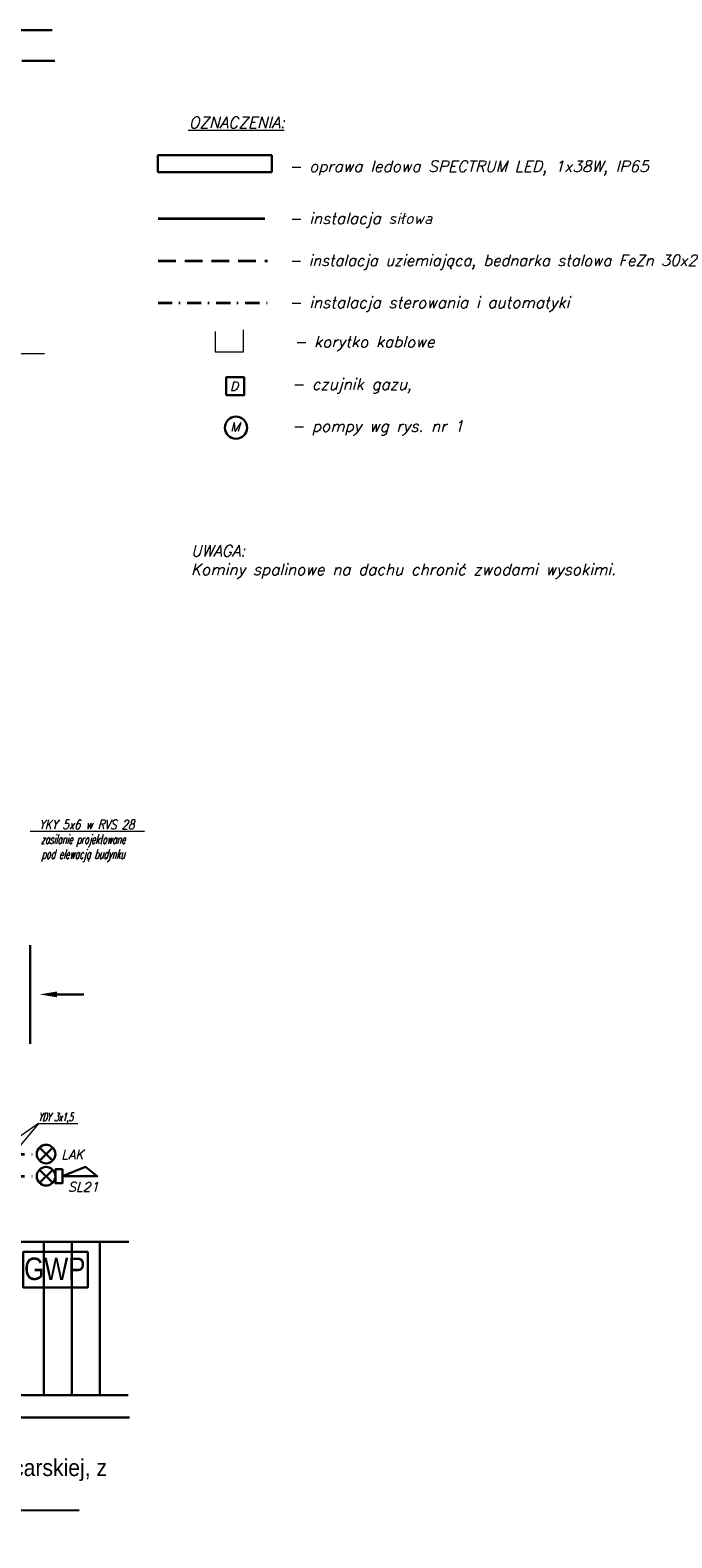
# Model space of a CAD drawing. Header units: millimetres. Extents: x 3448 to 3790, y 468 to 738.
# Tile 6 of 6: x 3675 to 3790, y 468 to 737. Entities that reach past the tile are written whole.
import ezdxf
from ezdxf.enums import TextEntityAlignment as Align

# ---------------------------------------------------------------- set-up
doc = ezdxf.new("R2010")
doc.units = ezdxf.units.MM
for name, pattern in [('DASHDOT', [25.4, 12.7, -6.35, 0, -6.35]), ('DASHED', [181.05, 120.7, -60.35]), ('DASHED2', [9.525, 6.35, -3.175])]:
    doc.linetypes.add(name, pattern=pattern)
for name, color, linetype, lineweight in [('Opisy', 2, 'Continuous', 20), ('Przewody', 1, 'Continuous', 35), ('Symbole', 3, 'Continuous', 30), ('Ściany', 8, 'Continuous', 30)]:
    doc.layers.add(name, color=color, linetype=linetype, lineweight=lineweight)
doc.styles.add('opis_szachtow', font='ARIALN.TTF')
doc.styles.add('Romans', font='romans.shx', dxfattribs={"oblique": 15, "height": 2})
doc.styles.get("Standard").update_dxf_attribs({"font": 'arial.ttf'})

# ---------------------------------------------------------------- blocks, each defined once
blk = doc.blocks.new('OS')
at = {"layer": 'Symbole'}
for p, q in [((1225.72, 404.07), (1225.72, 407.14)), ((1225.72, 407.14), (1246.09, 407.14)), ((1246.09, 407.14), (1246.09, 404.07)), ((1225.72, 404.07), (1246.09, 404.07))]:
    blk.add_line(p, q, dxfattribs=at)
blk = doc.blocks.new('syrena')
at = {"layer": 'Symbole'}
for p, q in [((-71, 71), (71, -71)), ((-71, -71), (71, 71))]:
    blk.add_line(p, q, dxfattribs=at)
for points in [[(0, 175), (0, 550), (-100, 425)], [(-75, 175), (-75, 100), (75, 100), (75, 175)]]:
    blk.add_lwpolyline(points, close=True, dxfattribs=at)
blk.add_circle((0, 0), 100, dxfattribs=at)
blk = doc.blocks.new('opt')
at = {"layer": 'Symbole'}
for p, q in [((-71, 71), (71, -71)), ((-71, -71), (71, 71))]:
    blk.add_line(p, q, dxfattribs=at)
blk.add_circle((0, 0), 100, dxfattribs=at)

msp = doc.modelspace()

# ---------------------------------------------------------------- linework, layer by layer
at = {"layer": 'Opisy'}
for p, q in [((3708.39, 682.82), (3708.39, 679.2)), ((3713.46, 679.2), (3713.46, 683.11)), ((3708.39, 679.2), (3713.46, 679.2))]:
    msp.add_line(p, q, dxfattribs=at)
at = {"layer": 'Opisy', "ltscale": 0.5}
for p, q in [((3677.96, 678.83), (3657.53, 678.83)), ((3695.8, 593.55), (3675.37, 593.55)), ((3676.85, 541.45), (3669.03, 536)), ((3676.85, 541.45), (3669.03, 532.04))]:
    msp.add_line(p, q, dxfattribs=at)
at = {"layer": 'Opisy', "ltscale": 25}
msp.add_line((3676.85, 541.45), (3683.91, 541.45), dxfattribs=at)
at = {"layer": 'Przewody'}
msp.add_line((3698.2, 703.02), (3717.28, 703.02), dxfattribs=at)
at = {"layer": 'Przewody', "linetype": 'DASHED2', "ltscale": 0.5}
msp.add_line((3698.2, 695.47), (3717.76, 695.47), dxfattribs=at)
at = {"layer": 'Przewody', "linetype": 'DASHDOT', "ltscale": 0.2}
for p, q in [((3698.2, 687.97), (3718.09, 687.97)), ((3661.49, 536), (3676.56, 536)), ((3661.49, 532.04), (3676.56, 532.04))]:
    msp.add_line(p, q, dxfattribs=at)
at = {"layer": 'Symbole'}
msp.add_lwpolyline([(3710.36, 671.46), (3713.56, 671.46), (3713.56, 674.66), (3710.36, 674.66)], close=True, dxfattribs=at)
msp.add_circle((3712.1, 665.66), 1.99, dxfattribs=at)
at = {"layer": 'Ściany'}
for p, q in [((3679.32, 736.62), (3592.3, 736.62)), ((3679.75, 731.15), (3673.88, 731.15)), ((3675.39, 573.31), (3675.39, 555.69)), ((3684.93, 564.5), (3680.18, 564.5)), ((3692.99, 520.36), (3643.99, 520.36)), ((3677.79, 520.36), (3677.79, 492.96)), ((3682.79, 520.36), (3682.79, 492.96)), ((3687.79, 520.36), (3687.79, 492.96)), ((3692.88, 492.96), (3643.99, 492.96)), ((3693.12, 488.96), (3639.99, 488.96)), ((3582.87, 472.08), (3684.12, 472.43))]:
    msp.add_line(p, q, dxfattribs=at)
msp.add_lwpolyline([(3680.18, 564.5, 1.05, 0, 0), (3677.03, 564.5, 0, 0, 0)], format="xyseb", dxfattribs=at)
at = {"layer": 'Ściany', "linetype": 'Continuous', "ltscale": 0.6}
msp.add_lwpolyline([(3685.64, 518.54), (3674.14, 518.54), (3674.14, 512.19), (3685.64, 512.19), (3685.64, 518.54)], dxfattribs=at)

# ---------------------------------------------------------------- block references
at = {"layer": 'Przewody', "linetype": 'DASHED2'}
msp.add_blockref('OS', (2472.42, 307.18), dxfattribs=at)
at = {"layer": 'Symbole', "linetype": 'DASHDOT', "xscale": 0.01657599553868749, "yscale": 0.01657599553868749, "zscale": 0.01657599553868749, "rotation": 90}
msp.add_blockref('opt', (3678.22, 536), dxfattribs=at)
at = {"layer": 'Symbole', "xscale": 0.01657599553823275, "yscale": 0.01657599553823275, "zscale": 0.01657599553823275, "rotation": 270}
msp.add_blockref('syrena', (3678.22, 532.04), dxfattribs=at)

# ---------------------------------------------------------------- texts
at = {"layer": 'Opisy', "style": 'Romans', "oblique": 15}
for s, p in [('%%UOZNACZENIA:', (3703.68, 720.14)), ('- oprawa ledowa SPECTRUM LED, 1x38W, IP65', (3721.56, 712.31)), ('- instalacja siłowa', (3721.56, 703.02)), ('- instalacja uziemiająca, bednarka stalowa FeZn 30x2', (3721.56, 695.52)), ('- instalacja sterowania i automatyki', (3721.56, 688.02)), ('- korytko kablowe', (3722.43, 681.01)), ('- czujnik gazu,', (3722.05, 673.44)), ('- pompy wg rys. nr 1', (3722.05, 665.94))]:
    msp.add_text(s, height=2, dxfattribs=at).set_placement(p, align=Align.MIDDLE_LEFT)
for s, height, p in [('D', 1.6, (3711.76, 673.06)), ('M', 1.66, (3711.93, 665.78)), ('LAK', 1.658, (3682.91, 535.93)), ('SL21', 1.658, (3684.86, 530.14))]:
    msp.add_text(s, height=height, dxfattribs=at).set_placement(p, align=Align.MIDDLE_CENTER)
for s, width, p in [('YKY 5x6 w RVS 28', 0.8, (3685.47, 594.82)), ('zasilanie projektowane', 0.6, (3684.84, 592.19)), ('pod elewacją budynku', 0.6, (3684.84, 589.53))]:
    msp.add_text(s, height=1.6576, dxfattribs=dict(at, width=width)).set_placement(p, align=Align.MIDDLE_CENTER)
at = {"layer": 'Opisy', "style": 'Romans', "oblique": 15, "width": 0.6}
msp.add_text('YDY 3x1,5', height=1.5, dxfattribs=at).set_placement((3676.84, 542.6), align=Align.MIDDLE_LEFT)
at = {"layer": 'Opisy', "ltscale": 0.5, "insert": (3704.07, 644.69), "char_height": 2, "width": 85.9281, "attachment_point": 1, "style": 'Romans'}
msp.add_mtext('UWAGA:\\PKominy spalinowe na dachu chronić zwodami wysokimi.', dxfattribs=at)
at = {"layer": 'Ściany', "linetype": 'Continuous', "ltscale": 0.6, "style": 'opis_szachtow'}
msp.add_text('GWP', height=4, rotation=0.0828, dxfattribs=at).set_placement((3674.3, 513.52))
at = {"layer": 'Ściany', "linetype": 'DASHED', "insert": (3586.38, 486.53), "char_height": 3, "attachment_point": 1}
msp.add_mtext_dynamic_manual_height_columns('\\A1;{\\W0.9;Proj szafka gazowa typo SGX-50/MAG-3, o wym. 49,4x61,5x22,8cm, na elewacji budynku Willi Szwajcarskiej, z zaworem odcinającym Dn 50 i \\H1x;zaworem elektromagnetycznym MAG3 Dn50 f-my Gazex }', width=103.3764, gutter_width=0.625, heights=[0], dxfattribs=at)

doc.saveas('drawing.dxf')
